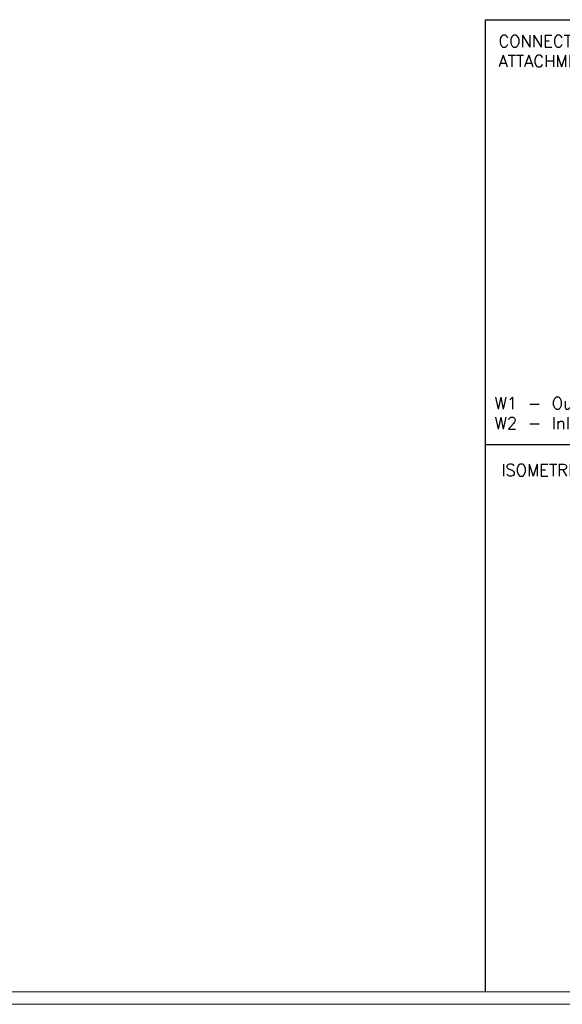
# Model space of a CAD drawing. Header units: millimetres. Extents: x 0 to 39823, y 0 to 11880.
# Tile 19 of 83: x 27606 to 31927, y 0 to 7845. Entities that reach past the tile are written whole.
import ezdxf

# ---------------------------------------------------------------- set-up
doc = ezdxf.new("R2010")
doc.units = ezdxf.units.MM
doc.layers.add('ANOTACIJE', color=7, linetype='Continuous')
doc.layers.add('FORMAT', color=7, linetype='Continuous')
doc.styles.add('SLDTEXTSTYLE0', font='txt', dxfattribs={"bigfont": 'bigfont'})

msp = doc.modelspace()

# ---------------------------------------------------------------- linework, layer by layer
at = {"layer": 'FORMAT', "ltscale": 27}
for p, q in [((31314.4, 100), (31314.4, 7844.6)), ((31314.4, 7844.6), (39723.2, 7844.6)), ((31314.4, 4460.5), (39723.2, 4460.5))]:
    msp.add_line(p, q, dxfattribs=at)
at = {"layer": 'FORMAT', "color": 7, "linetype": 'Continuous', "lineweight": 18, "ltscale": 27}
for p, q in [((500, 100), (39723.2, 100)), ((0, 0), (39823.2, 0))]:
    msp.add_line(p, q, dxfattribs=at)

# ---------------------------------------------------------------- texts
at = {"layer": 'ANOTACIJE', "color": 0, "insert": (31418.7, 7721.8), "char_height": 95.25, "width": 2796.529, "attachment_point": 1, "style": 'SLDTEXTSTYLE0'}
msp.add_mtext('CONNECTIONS AND DEVICE ATTACHMENT POINTS OVERVIEW', dxfattribs=at)
at = {"layer": 'ANOTACIJE', "color": 7, "char_height": 95.25, "style": 'SLDTEXTSTYLE0'}
for s, insert, attachment_point in [('W1 - Outlet\\PW2 - Inlet', (31387.4, 4709.9), 4), ('ISOMETRIC VIEW', (31441.3, 4304.2), 1)]:
    msp.add_mtext(s, dxfattribs=dict(at, insert=insert, attachment_point=attachment_point))

doc.saveas('drawing.dxf')
